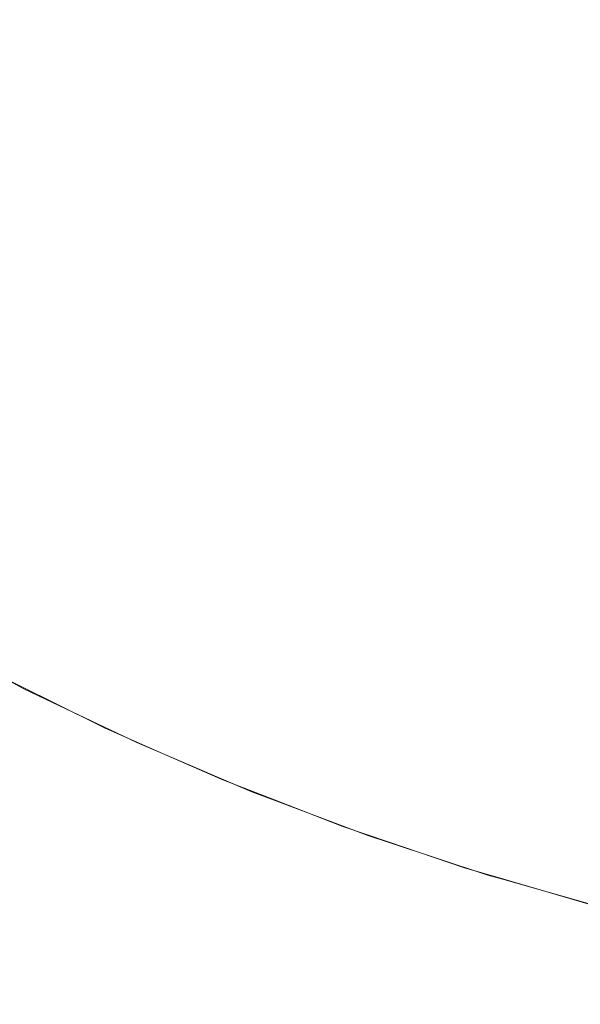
# Model space of a CAD drawing. Header units: centimetres. Extents: x -26 to 27.3, y -25.9 to -24.1.
# Tile 75 of 224: x -8.0078 to -7.9698, y -25.5599 to -25.4931. Entities that reach past the tile are written whole.
import ezdxf

# ---------------------------------------------------------------- set-up
doc = ezdxf.new("R2010")
doc.units = ezdxf.units.CM
doc.header["$LTSCALE"] = 2.54
doc.layers.add('Lucido design-1', color=7, linetype='Continuous')

# ---------------------------------------------------------------- blocks, each defined once
blk = doc.blocks.new('Gruppo-7-1')
at = {"color": 7, "linetype": 'Continuous', "lineweight": 9}
blk.add_3dface([(-25.917482, -24.159888, 1182.422727), (-25.917482, -25.759888, 1182.422727), (27.182518, -25.759888, 1182.422727), (27.182518, -24.159888, 1182.422727)], dxfattribs=at)
for points, invisible_edges in [([(-8.008124, -25.493997, 1182.001292), (-8.013734, -25.490029, 1182.001292), (-8.01176, -25.48736, 1182.003796), (-8.006265, -25.491246, 1182.003796)], 15), ([(-7.971279, -25.493766, 1182.012388), (-7.976912, -25.491362, 1182.012388), (-7.975354, -25.487915, 1182.014159), (-7.969868, -25.490255, 1182.014159)], 15), ([(-8.00061, -25.494896, 1182.003796), (-8.006265, -25.491246, 1182.003796), (-8.004347, -25.488409, 1182.006162), (-7.998814, -25.49198, 1182.006162)], 15), ([(-7.978437, -25.494736, 1182.010462), (-7.984105, -25.492027, 1182.010462), (-7.982438, -25.488721, 1182.012388), (-7.976912, -25.491362, 1182.012388)], 15), ([(-7.993135, -25.495313, 1182.006162), (-7.998814, -25.49198, 1182.006162), (-7.996967, -25.48898, 1182.008386), (-7.991417, -25.492237, 1182.008386)], 15), ([(-7.985733, -25.495256, 1182.008386), (-7.991417, -25.492237, 1182.008386), (-7.989653, -25.489081, 1182.010462), (-7.984105, -25.492027, 1182.010462)], 15), ([(-7.965548, -25.495928, 1182.012388), (-7.971279, -25.493766, 1182.012388), (-7.969868, -25.490255, 1182.014159), (-7.964288, -25.492361, 1182.014159)], 15), ([(-8.00235, -25.497723, 1182.001292), (-8.008124, -25.493997, 1182.001292), (-8.006265, -25.491246, 1182.003796), (-8.00061, -25.494896, 1182.003796)], 15), ([(-7.972659, -25.497201, 1182.010462), (-7.978437, -25.494736, 1182.010462), (-7.976912, -25.491362, 1182.012388), (-7.971279, -25.493766, 1182.012388)], 15), ([(-7.994805, -25.498302, 1182.003796), (-8.00061, -25.494896, 1182.003796), (-7.998814, -25.49198, 1182.006162), (-7.993135, -25.495313, 1182.006162)], 15), ([(-7.979926, -25.498031, 1182.008386), (-7.985733, -25.495256, 1182.008386), (-7.984105, -25.492027, 1182.010462), (-7.978437, -25.494736, 1182.010462)], 15), ([(-7.987319, -25.498402, 1182.006162), (-7.993135, -25.495313, 1182.006162), (-7.991417, -25.492237, 1182.008386), (-7.985733, -25.495256, 1182.008386)], 15), ([(-8.004034, -25.500456, 1181.998654), (-8.009921, -25.496656, 1181.998654), (-8.008124, -25.493997, 1182.001292), (-8.00235, -25.497723, 1182.001292)], 15), ([(-7.966782, -25.499419, 1182.010462), (-7.972659, -25.497201, 1182.010462), (-7.971279, -25.493766, 1182.012388), (-7.965548, -25.495928, 1182.012388)], 15), ([(-7.974007, -25.500556, 1182.008386), (-7.979926, -25.498031, 1182.008386), (-7.978437, -25.494736, 1182.010462), (-7.972659, -25.497201, 1182.010462)], 15), ([(-7.996424, -25.501201, 1182.001292), (-8.00235, -25.497723, 1182.001292), (-8.00061, -25.494896, 1182.003796), (-7.994805, -25.498302, 1182.003796)], 15), ([(-7.988861, -25.501459, 1182.003796), (-7.994805, -25.498302, 1182.003796), (-7.993135, -25.495313, 1182.006162), (-7.987319, -25.498402, 1182.006162)], 15), ([(-7.981378, -25.501241, 1182.006162), (-7.987319, -25.498402, 1182.006162), (-7.985733, -25.495256, 1182.008386), (-7.979926, -25.498031, 1182.008386)], 15), ([(-8.005656, -25.503092, 1181.995888), (-8.011655, -25.499221, 1181.995888), (-8.009921, -25.496656, 1181.998654), (-8.004034, -25.500456, 1181.998654)], 15), ([(-7.967986, -25.502829, 1182.008386), (-7.974007, -25.500556, 1182.008386), (-7.972659, -25.497201, 1182.010462), (-7.966782, -25.499419, 1182.010462)], 15), ([(-7.99799, -25.504003, 1181.998654), (-8.004034, -25.500456, 1181.998654), (-8.00235, -25.497723, 1182.001292), (-7.996424, -25.501201, 1182.001292)], 15), ([(-7.975321, -25.503825, 1182.006162), (-7.981378, -25.501241, 1182.006162), (-7.979926, -25.498031, 1182.008386), (-7.974007, -25.500556, 1182.008386)], 15), ([(-7.990355, -25.504424, 1182.001292), (-7.996424, -25.501201, 1182.001292), (-7.994805, -25.498302, 1182.003796), (-7.988861, -25.501459, 1182.003796)], 15), ([(-7.982788, -25.504361, 1182.003796), (-7.988861, -25.501459, 1182.003796), (-7.987319, -25.498402, 1182.006162), (-7.981378, -25.501241, 1182.006162)], 15), ([(-8.006987, -25.505253, 1181.993438), (-8.013076, -25.501323, 1181.993438), (-8.011655, -25.499221, 1181.995888), (-8.005656, -25.503092, 1181.995888)], 15), ([(-7.999499, -25.506705, 1181.995888), (-8.005656, -25.503092, 1181.995888), (-8.004034, -25.500456, 1181.998654), (-7.99799, -25.504003, 1181.998654)], 15), ([(-7.96916, -25.50615, 1182.006162), (-7.975321, -25.503825, 1182.006162), (-7.974007, -25.500556, 1182.008386), (-7.967986, -25.502829, 1182.008386)], 15), ([(-8.008491, -25.507696, 1181.990447), (-8.014682, -25.5037, 1181.990447), (-8.013076, -25.501323, 1181.993438), (-8.006987, -25.505253, 1181.993438)], 15), ([(-7.991801, -25.50729, 1181.998654), (-7.99799, -25.504003, 1181.998654), (-7.996424, -25.501201, 1182.001292), (-7.990355, -25.504424, 1182.001292)], 15), ([(-7.976598, -25.507002, 1182.003796), (-7.982788, -25.504361, 1182.003796), (-7.981378, -25.501241, 1182.006162), (-7.975321, -25.503825, 1182.006162)], 15), ([(-7.984155, -25.507386, 1182.001292), (-7.990355, -25.504424, 1182.001292), (-7.988861, -25.501459, 1182.003796), (-7.982788, -25.504361, 1182.003796)], 15), ([(-8.000737, -25.508921, 1181.993438), (-8.006987, -25.505253, 1181.993438), (-8.005656, -25.503092, 1181.995888), (-7.999499, -25.506705, 1181.995888)], 15), ([(-7.993194, -25.510054, 1181.995888), (-7.999499, -25.506705, 1181.995888), (-7.99799, -25.504003, 1181.998654), (-7.991801, -25.50729, 1181.998654)], 15), ([(-7.970301, -25.509379, 1182.003796), (-7.976598, -25.507002, 1182.003796), (-7.975321, -25.503825, 1182.006162), (-7.96916, -25.50615, 1182.006162)], 15), ([(-7.985478, -25.510312, 1181.998654), (-7.991801, -25.50729, 1181.998654), (-7.990355, -25.504424, 1182.001292), (-7.984155, -25.507386, 1182.001292)], 15), ([(-7.977835, -25.510083, 1182.001292), (-7.984155, -25.507386, 1182.001292), (-7.982788, -25.504361, 1182.003796), (-7.976598, -25.507002, 1182.003796)], 15), ([(-8.002136, -25.511426, 1181.990447), (-8.008491, -25.507696, 1181.990447), (-8.006987, -25.505253, 1181.993438), (-8.000737, -25.508921, 1181.993438)], 15), ([(-7.994337, -25.51232, 1181.993438), (-8.000737, -25.508921, 1181.993438), (-7.999499, -25.506705, 1181.995888), (-7.993194, -25.510054, 1181.995888)], 15), ([(-7.963908, -25.511486, 1182.003796), (-7.970301, -25.509379, 1182.003796), (-7.96916, -25.50615, 1182.006162), (-7.962906, -25.508212, 1182.006162)], 15), ([(-7.986753, -25.513132, 1181.995888), (-7.993194, -25.510054, 1181.995888), (-7.991801, -25.50729, 1181.998654), (-7.985478, -25.510312, 1181.998654)], 15), ([(-7.979032, -25.513062, 1181.998654), (-7.985478, -25.510312, 1181.998654), (-7.984155, -25.507386, 1182.001292), (-7.977835, -25.510083, 1182.001292)], 15), ([(-7.971407, -25.512509, 1182.001292), (-7.977835, -25.510083, 1182.001292), (-7.976598, -25.507002, 1182.003796), (-7.970301, -25.509379, 1182.003796)], 15), ([(-8.003473, -25.513818, 1181.987343), (-8.009928, -25.51003, 1181.987343), (-8.008491, -25.507696, 1181.990447), (-8.002136, -25.511426, 1181.990447)], 15), ([(-7.995628, -25.514882, 1181.990447), (-8.002136, -25.511426, 1181.990447), (-8.000737, -25.508921, 1181.993438), (-7.994337, -25.51232, 1181.993438)], 15), ([(-7.964881, -25.51466, 1182.001292), (-7.971407, -25.512509, 1182.001292), (-7.970301, -25.509379, 1182.003796), (-7.963908, -25.511486, 1182.003796)], 15), ([(-8.004744, -25.516095, 1181.98413), (-8.011295, -25.51225, 1181.98413), (-8.009928, -25.51003, 1181.987343), (-8.003473, -25.513818, 1181.987343)], 15), ([(-7.987798, -25.515444, 1181.993438), (-7.994337, -25.51232, 1181.993438), (-7.993194, -25.510054, 1181.995888), (-7.986753, -25.513132, 1181.995888)], 15), ([(-7.972476, -25.515536, 1181.998654), (-7.979032, -25.513062, 1181.998654), (-7.977835, -25.510083, 1182.001292), (-7.971407, -25.512509, 1182.001292)], 15), ([(-7.980186, -25.515934, 1181.995888), (-7.986753, -25.513132, 1181.995888), (-7.985478, -25.510312, 1181.998654), (-7.979032, -25.513062, 1181.998654)], 15), ([(-7.996862, -25.517329, 1181.987343), (-8.003473, -25.513818, 1181.987343), (-8.002136, -25.511426, 1181.990447), (-7.995628, -25.514882, 1181.990447)], 15), ([(-8.005949, -25.518252, 1181.980816), (-8.012591, -25.514354, 1181.980816), (-8.011295, -25.51225, 1181.98413), (-8.004744, -25.516095, 1181.98413)], 15), ([(-7.98898, -25.518059, 1181.990447), (-7.995628, -25.514882, 1181.990447), (-7.994337, -25.51232, 1181.993438), (-7.987798, -25.515444, 1181.993438)], 15), ([(-7.965821, -25.51773, 1181.998654), (-7.972476, -25.515536, 1181.998654), (-7.971407, -25.512509, 1182.001292), (-7.964881, -25.51466, 1182.001292)], 15), ([(-7.981133, -25.518289, 1181.993438), (-7.987798, -25.515444, 1181.993438), (-7.986753, -25.513132, 1181.995888), (-7.980186, -25.515934, 1181.995888)], 15), ([(-7.973507, -25.518454, 1181.995888), (-7.980186, -25.515934, 1181.995888), (-7.979032, -25.513062, 1181.998654), (-7.972476, -25.515536, 1181.998654)], 15), ([(-7.998036, -25.519658, 1181.98413), (-8.004744, -25.516095, 1181.98413), (-8.003473, -25.513818, 1181.987343), (-7.996862, -25.517329, 1181.987343)], 15), ([(-8.007085, -25.520285, 1181.977405), (-8.013812, -25.516338, 1181.977405), (-8.012591, -25.514354, 1181.980816), (-8.005949, -25.518252, 1181.980816)], 15), ([(-7.990109, -25.520556, 1181.987343), (-7.996862, -25.517329, 1181.987343), (-7.995628, -25.514882, 1181.990447), (-7.98898, -25.518059, 1181.990447)], 15), ([(-7.982202, -25.520951, 1181.990447), (-7.98898, -25.518059, 1181.990447), (-7.987798, -25.515444, 1181.993438), (-7.981133, -25.518289, 1181.993438)], 15), ([(-7.999148, -25.521863, 1181.980816), (-8.005949, -25.518252, 1181.980816), (-8.004744, -25.516095, 1181.98413), (-7.998036, -25.519658, 1181.98413)], 15), ([(-7.974353, -25.520847, 1181.993438), (-7.981133, -25.518289, 1181.993438), (-7.980186, -25.515934, 1181.995888), (-7.973507, -25.518454, 1181.995888)], 15), ([(-7.966727, -25.520689, 1181.995888), (-7.973507, -25.518454, 1181.995888), (-7.972476, -25.515536, 1181.998654), (-7.965821, -25.51773, 1181.998654)], 15), ([(-8.008151, -25.522192, 1181.973903), (-8.014957, -25.518198, 1181.973903), (-8.013812, -25.516338, 1181.977405), (-8.007085, -25.520285, 1181.977405)], 15), ([(-7.991183, -25.522932, 1181.98413), (-7.998036, -25.519658, 1181.98413), (-7.996862, -25.517329, 1181.987343), (-7.990109, -25.520556, 1181.987343)], 15), ([(-7.983224, -25.523494, 1181.987343), (-7.990109, -25.520556, 1181.987343), (-7.98898, -25.518059, 1181.990447), (-7.982202, -25.520951, 1181.990447)], 15), ([(-8.000197, -25.523943, 1181.977405), (-8.007085, -25.520285, 1181.977405), (-8.005949, -25.518252, 1181.980816), (-7.999148, -25.521863, 1181.980816)], 15), ([(-7.975308, -25.523552, 1181.990447), (-7.982202, -25.520951, 1181.990447), (-7.981133, -25.518289, 1181.993438), (-7.974353, -25.520847, 1181.993438)], 15), ([(-7.96747, -25.523116, 1181.993438), (-7.974353, -25.520847, 1181.993438), (-7.973507, -25.518454, 1181.995888), (-7.966727, -25.520689, 1181.995888)], 15), ([(-7.9922, -25.525184, 1181.980816), (-7.999148, -25.521863, 1181.980816), (-7.998036, -25.519658, 1181.98413), (-7.991183, -25.522932, 1181.98413)], 15), ([(-8.001181, -25.525894, 1181.973903), (-8.008151, -25.522192, 1181.973903), (-8.007085, -25.520285, 1181.977405), (-8.000197, -25.523943, 1181.977405)], 15), ([(-7.984197, -25.525913, 1181.98413), (-7.991183, -25.522932, 1181.98413), (-7.990109, -25.520556, 1181.987343), (-7.983224, -25.523494, 1181.987343)], 15), ([(-7.976221, -25.526137, 1181.987343), (-7.983224, -25.523494, 1181.987343), (-7.982202, -25.520951, 1181.990447), (-7.975308, -25.523552, 1181.990447)], 15), ([(-7.96831, -25.525859, 1181.990447), (-7.975308, -25.523552, 1181.990447), (-7.974353, -25.520847, 1181.993438), (-7.96747, -25.523116, 1181.993438)], 15), ([(-7.99316, -25.527306, 1181.977405), (-8.000197, -25.523943, 1181.977405), (-7.999148, -25.521863, 1181.980816), (-7.9922, -25.525184, 1181.980816)], 15), ([(-8.002098, -25.527713, 1181.970318), (-8.009144, -25.523971, 1181.970318), (-8.008151, -25.522192, 1181.973903), (-8.001181, -25.525894, 1181.973903)], 15), ([(-7.985118, -25.528206, 1181.980816), (-7.9922, -25.525184, 1181.980816), (-7.991183, -25.522932, 1181.98413), (-7.984197, -25.525913, 1181.98413)], 15), ([(-8.002947, -25.529397, 1181.966655), (-8.010064, -25.525617, 1181.966655), (-8.009144, -25.523971, 1181.970318), (-8.002098, -25.527713, 1181.970318)], 15), ([(-7.99406, -25.529297, 1181.973903), (-8.001181, -25.525894, 1181.973903), (-8.000197, -25.523943, 1181.977405), (-7.99316, -25.527306, 1181.977405)], 15), ([(-7.97709, -25.528595, 1181.98413), (-7.984197, -25.525913, 1181.98413), (-7.983224, -25.523494, 1181.987343), (-7.976221, -25.526137, 1181.987343)], 15), ([(-7.969113, -25.52848, 1181.987343), (-7.976221, -25.526137, 1181.987343), (-7.975308, -25.523552, 1181.990447), (-7.96831, -25.525859, 1181.990447)], 15), ([(-7.985986, -25.530367, 1181.977405), (-7.99316, -25.527306, 1181.977405), (-7.9922, -25.525184, 1181.980816), (-7.985118, -25.528206, 1181.980816)], 15), ([(-8.003726, -25.530943, 1181.962921), (-8.010908, -25.527129, 1181.962921), (-8.010064, -25.525617, 1181.966655), (-8.002947, -25.529397, 1181.966655)], 15), ([(-7.994899, -25.531153, 1181.970318), (-8.002098, -25.527713, 1181.970318), (-8.001181, -25.525894, 1181.973903), (-7.99406, -25.529297, 1181.973903)], 15), ([(-7.977913, -25.530925, 1181.980816), (-7.985118, -25.528206, 1181.980816), (-7.984197, -25.525913, 1181.98413), (-7.97709, -25.528595, 1181.98413)], 15), ([(-7.969876, -25.530973, 1181.98413), (-7.97709, -25.528595, 1181.98413), (-7.976221, -25.526137, 1181.987343), (-7.969113, -25.52848, 1181.987343)], 15), ([(-8.004435, -25.53235, 1181.959121), (-8.011676, -25.528504, 1181.959121), (-8.010908, -25.527129, 1181.962921), (-8.003726, -25.530943, 1181.962921)], 15), ([(-7.986801, -25.532394, 1181.973903), (-7.99406, -25.529297, 1181.973903), (-7.99316, -25.527306, 1181.977405), (-7.985986, -25.530367, 1181.977405)], 15), ([(-7.995675, -25.532871, 1181.966655), (-8.002947, -25.529397, 1181.966655), (-8.002098, -25.527713, 1181.970318), (-7.994899, -25.531153, 1181.970318)], 15), ([(-8.005073, -25.533614, 1181.955264), (-8.012367, -25.52974, 1181.955264), (-8.011676, -25.528504, 1181.959121), (-8.004435, -25.53235, 1181.959121)], 15), ([(-7.978689, -25.533121, 1181.977405), (-7.985986, -25.530367, 1181.977405), (-7.985118, -25.528206, 1181.980816), (-7.977913, -25.530925, 1181.980816)], 15), ([(-7.9706, -25.533335, 1181.980816), (-7.977913, -25.530925, 1181.980816), (-7.97709, -25.528595, 1181.98413), (-7.969876, -25.530973, 1181.98413)], 15), ([(-7.962568, -25.533043, 1181.98413), (-7.969876, -25.530973, 1181.98413), (-7.969113, -25.52848, 1181.987343), (-7.961911, -25.530519, 1181.987343)], 15), ([(-7.996389, -25.534449, 1181.962921), (-8.003726, -25.530943, 1181.962921), (-8.002947, -25.529397, 1181.966655), (-7.995675, -25.532871, 1181.966655)], 15), ([(-7.98756, -25.534284, 1181.970318), (-7.994899, -25.531153, 1181.970318), (-7.99406, -25.529297, 1181.973903), (-7.986801, -25.532394, 1181.973903)], 15), ([(-8.005638, -25.534736, 1181.951355), (-8.01298, -25.530837, 1181.951355), (-8.012367, -25.52974, 1181.955264), (-8.005073, -25.533614, 1181.955264)], 15), ([(-7.979417, -25.535181, 1181.973903), (-7.986801, -25.532394, 1181.973903), (-7.985986, -25.530367, 1181.977405), (-7.978689, -25.533121, 1181.977405)], 15), ([(-8.006131, -25.535712, 1181.947402), (-8.013513, -25.531791, 1181.947402), (-8.01298, -25.530837, 1181.951355), (-8.005638, -25.534736, 1181.951355)], 15), ([(-7.997038, -25.535885, 1181.959121), (-8.004435, -25.53235, 1181.959121), (-8.003726, -25.530943, 1181.962921), (-7.996389, -25.534449, 1181.962921)], 15), ([(-7.988263, -25.536034, 1181.966655), (-7.995675, -25.532871, 1181.966655), (-7.994899, -25.531153, 1181.970318), (-7.98756, -25.534284, 1181.970318)], 15), ([(-7.971282, -25.535563, 1181.977405), (-7.978689, -25.533121, 1181.977405), (-7.977913, -25.530925, 1181.980816), (-7.9706, -25.533335, 1181.980816)], 15), ([(-7.963191, -25.535433, 1181.980816), (-7.9706, -25.533335, 1181.980816), (-7.969876, -25.530973, 1181.98413), (-7.962568, -25.533043, 1181.98413)], 15), ([(-8.006549, -25.536542, 1181.94341), (-8.013966, -25.532603, 1181.94341), (-8.013513, -25.531791, 1181.947402), (-8.006131, -25.535712, 1181.947402)], 15), ([(-8.006894, -25.537225, 1181.939388), (-8.014339, -25.533271, 1181.939388), (-8.013966, -25.532603, 1181.94341), (-8.006549, -25.536542, 1181.94341)], 15), ([(-7.997621, -25.537175, 1181.955264), (-8.005073, -25.533614, 1181.955264), (-8.004435, -25.53235, 1181.959121), (-7.997038, -25.535885, 1181.959121)], 15), ([(-7.980096, -25.537101, 1181.970318), (-7.98756, -25.534284, 1181.970318), (-7.986801, -25.532394, 1181.973903), (-7.979417, -25.535181, 1181.973903)], 15), ([(-8.007163, -25.53776, 1181.935341), (-8.014632, -25.533794, 1181.935341), (-8.014339, -25.533271, 1181.939388), (-8.006894, -25.537225, 1181.939388)], 15), ([(-7.988909, -25.537641, 1181.962921), (-7.996389, -25.534449, 1181.962921), (-7.995675, -25.532871, 1181.966655), (-7.988263, -25.536034, 1181.966655)], 15), ([(-7.971922, -25.537652, 1181.973903), (-7.979417, -25.535181, 1181.973903), (-7.978689, -25.533121, 1181.977405), (-7.971282, -25.535563, 1181.977405)], 15), ([(-7.963777, -25.537688, 1181.977405), (-7.971282, -25.535563, 1181.977405), (-7.9706, -25.533335, 1181.980816), (-7.963191, -25.535433, 1181.980816)], 15), ([(-8.007358, -25.538146, 1181.931277), (-8.014842, -25.534171, 1181.931277), (-8.014632, -25.533794, 1181.935341), (-8.007163, -25.53776, 1181.935341)], 15), ([(-7.998138, -25.53832, 1181.951355), (-8.005638, -25.534736, 1181.951355), (-8.005073, -25.533614, 1181.955264), (-7.997621, -25.537175, 1181.955264)], 15), ([(-8.007522, -25.538472, 1181.923272), (-8.01502, -25.53449, 1181.923272), (-8.014972, -25.534403, 1181.927202), (-8.007478, -25.538384, 1181.927202)], 15), ([(-8.01502, -25.53449, 1181.923272), (-8.007522, -25.538472, 1181.923272), (-8.007523, -25.538473, 1181.922727), (-8.012858, -25.53564, 1181.922727)], 11), ([(-8.007478, -25.538384, 1181.927202), (-8.014972, -25.534403, 1181.927202), (-8.014842, -25.534171, 1181.931277), (-8.007358, -25.538146, 1181.931277)], 15), ([(-7.998589, -25.539316, 1181.947402), (-8.006131, -25.535712, 1181.947402), (-8.005638, -25.534736, 1181.951355), (-7.998138, -25.53832, 1181.951355)], 15), ([(-7.989496, -25.539102, 1181.959121), (-7.997038, -25.535885, 1181.959121), (-7.996389, -25.534449, 1181.962921), (-7.988909, -25.537641, 1181.962921)], 15), ([(-7.980724, -25.538879, 1181.966655), (-7.988263, -25.536034, 1181.966655), (-7.98756, -25.534284, 1181.970318), (-7.980096, -25.537101, 1181.970318)], 15), ([(-7.972518, -25.539599, 1181.970318), (-7.980096, -25.537101, 1181.970318), (-7.979417, -25.535181, 1181.973903), (-7.971922, -25.537652, 1181.973903)], 15), ([(-8.012858, -25.53564, 1181.922727), (-8.007523, -25.538473, 1181.922727), (-8.009832, -25.53729, 1181.722727)], 10), ([(-7.998972, -25.540163, 1181.94341), (-8.006549, -25.536542, 1181.94341), (-8.006131, -25.535712, 1181.947402), (-7.998589, -25.539316, 1181.947402)], 15), ([(-7.990025, -25.540417, 1181.955264), (-7.997621, -25.537175, 1181.955264), (-7.997038, -25.535885, 1181.959121), (-7.989496, -25.539102, 1181.959121)], 15), ([(-7.981301, -25.540512, 1181.962921), (-7.988909, -25.537641, 1181.962921), (-7.988263, -25.536034, 1181.966655), (-7.980724, -25.538879, 1181.966655)], 15), ([(-7.964328, -25.539802, 1181.973903), (-7.971922, -25.537652, 1181.973903), (-7.971282, -25.535563, 1181.977405), (-7.963777, -25.537688, 1181.977405)], 15), ([(-7.999287, -25.54086, 1181.939388), (-8.006894, -25.537225, 1181.939388), (-8.006549, -25.536542, 1181.94341), (-7.998972, -25.540163, 1181.94341)], 15), ([(-8.002215, -25.541599, 1181.712782), (-8.010061, -25.53773, 1181.712782), (-8.009914, -25.537448, 1181.716767), (-8.002081, -25.541311, 1181.716767)], 15), ([(-8.002081, -25.541311, 1181.716767), (-8.009914, -25.537448, 1181.716767), (-8.009841, -25.537307, 1181.720755), (-8.002014, -25.541167, 1181.720755)], 15), ([(-8.002014, -25.541167, 1181.720755), (-8.009841, -25.537307, 1181.720755), (-8.009832, -25.53729, 1181.722727), (-8.005559, -25.539397, 1181.722727)], 11), ([(-8.005559, -25.539397, 1181.722727), (-8.009832, -25.53729, 1181.722727), (-8.007523, -25.538473, 1181.922727)], 10), ([(-7.999533, -25.541406, 1181.935341), (-8.007163, -25.53776, 1181.935341), (-8.006894, -25.537225, 1181.939388), (-7.999287, -25.54086, 1181.939388)], 15), ([(-7.990493, -25.541582, 1181.951355), (-7.998138, -25.53832, 1181.951355), (-7.997621, -25.537175, 1181.955264), (-7.990025, -25.540417, 1181.955264)], 15), ([(-7.97307, -25.541402, 1181.966655), (-7.980724, -25.538879, 1181.966655), (-7.980096, -25.537101, 1181.970318), (-7.972518, -25.539599, 1181.970318)], 15), ([(-8.002686, -25.542609, 1181.704851), (-8.010576, -25.538719, 1181.704851), (-8.010281, -25.538154, 1181.708808), (-8.002417, -25.542032, 1181.708808)], 15), ([(-8.002417, -25.542032, 1181.708808), (-8.010281, -25.538154, 1181.708808), (-8.010061, -25.53773, 1181.712782), (-8.002215, -25.541599, 1181.712782)], 15), ([(-7.999821, -25.542042, 1181.927202), (-8.007478, -25.538384, 1181.927202), (-8.007358, -25.538146, 1181.931277), (-7.999711, -25.5418, 1181.931277)], 15), ([(-7.999711, -25.5418, 1181.931277), (-8.007358, -25.538146, 1181.931277), (-8.007163, -25.53776, 1181.935341), (-7.999533, -25.541406, 1181.935341)], 15), ([(-7.981825, -25.541997, 1181.959121), (-7.989496, -25.539102, 1181.959121), (-7.988909, -25.537641, 1181.962921), (-7.981301, -25.540512, 1181.962921)], 15), ([(-7.964841, -25.541773, 1181.970318), (-7.972518, -25.539599, 1181.970318), (-7.971922, -25.537652, 1181.973903), (-7.964328, -25.539802, 1181.973903)], 15), ([(-8.003023, -25.543331, 1181.700917), (-8.010943, -25.539426, 1181.700917), (-8.010576, -25.538719, 1181.704851), (-8.002686, -25.542609, 1181.704851)], 15), ([(-8.005565, -25.539409, 1181.922727), (-8.007523, -25.538473, 1181.922727), (-8.007522, -25.538472, 1181.923272)], 10), ([(-8.007523, -25.538473, 1181.922727), (-8.005565, -25.539409, 1181.922727), (-8.005559, -25.539397, 1181.722727)], 10), ([(-7.999862, -25.542132, 1181.923272), (-8.007522, -25.538472, 1181.923272), (-8.007478, -25.538384, 1181.927202), (-7.999821, -25.542042, 1181.927202)], 15), ([(-8.007522, -25.538472, 1181.923272), (-7.999862, -25.542132, 1181.923272), (-7.999862, -25.542134, 1181.922727), (-8.005565, -25.539409, 1181.922727)], 11), ([(-7.9909, -25.542597, 1181.947402), (-7.998589, -25.539316, 1181.947402), (-7.998138, -25.53832, 1181.951355), (-7.990493, -25.541582, 1181.951355)], 15), ([(-8.003427, -25.544197, 1181.697014), (-8.011384, -25.540273, 1181.697014), (-8.010943, -25.539426, 1181.700917), (-8.003023, -25.543331, 1181.700917)], 15), ([(-8.002006, -25.54115, 1181.722727), (-8.005559, -25.539397, 1181.722727), (-8.005565, -25.539409, 1181.922727)], 10), ([(-8.005565, -25.539409, 1181.922727), (-7.999862, -25.542134, 1181.922727), (-8.002006, -25.54115, 1181.722727)], 10), ([(-8.005559, -25.539397, 1181.722727), (-8.002006, -25.54115, 1181.722727), (-8.002014, -25.541167, 1181.720755)], 10), ([(-7.991247, -25.543459, 1181.94341), (-7.998972, -25.540163, 1181.94341), (-7.998589, -25.539316, 1181.947402), (-7.9909, -25.542597, 1181.947402)], 15), ([(-7.982297, -25.543333, 1181.955264), (-7.990025, -25.540417, 1181.955264), (-7.989496, -25.539102, 1181.959121), (-7.981825, -25.541997, 1181.959121)], 15), ([(-7.973577, -25.543058, 1181.962921), (-7.981301, -25.540512, 1181.962921), (-7.980724, -25.538879, 1181.966655), (-7.97307, -25.541402, 1181.966655)], 15), ([(-7.965316, -25.543598, 1181.966655), (-7.97307, -25.541402, 1181.966655), (-7.972518, -25.539599, 1181.970318), (-7.964841, -25.541773, 1181.970318)], 15), ([(-8.003897, -25.545205, 1181.693147), (-8.011898, -25.54126, 1181.693147), (-8.011384, -25.540273, 1181.697014), (-8.003427, -25.544197, 1181.697014)], 15), ([(-7.991532, -25.544169, 1181.939388), (-7.999287, -25.54086, 1181.939388), (-7.998972, -25.540163, 1181.94341), (-7.991247, -25.543459, 1181.94341)], 15), ([(-7.982716, -25.544517, 1181.951355), (-7.990493, -25.541582, 1181.951355), (-7.990025, -25.540417, 1181.955264), (-7.982297, -25.543333, 1181.955264)], 15), ([(-7.974038, -25.544564, 1181.959121), (-7.981825, -25.541997, 1181.959121), (-7.981301, -25.540512, 1181.962921), (-7.973577, -25.543058, 1181.962921)], 15), ([(-8.004433, -25.546355, 1181.689324), (-8.012484, -25.542385, 1181.689324), (-8.011898, -25.54126, 1181.693147), (-8.003897, -25.545205, 1181.693147)], 15), ([(-7.994208, -25.545122, 1181.712782), (-8.002215, -25.541599, 1181.712782), (-8.002081, -25.541311, 1181.716767), (-7.994087, -25.544828, 1181.716767)], 15), ([(-7.994087, -25.544828, 1181.716767), (-8.002081, -25.541311, 1181.716767), (-8.002014, -25.541167, 1181.720755), (-7.994026, -25.544682, 1181.720755)], 15), ([(-8.002014, -25.541167, 1181.720755), (-8.002006, -25.54115, 1181.722727), (-7.99811, -25.542864, 1181.722727)], 9), ([(-7.99811, -25.542864, 1181.722727), (-7.994019, -25.544664, 1181.722727), (-7.994026, -25.544682, 1181.720755), (-8.002014, -25.541167, 1181.720755)], 14), ([(-7.99811, -25.542864, 1181.722727), (-8.002006, -25.54115, 1181.722727), (-7.999862, -25.542134, 1181.922727)], 10), ([(-7.991917, -25.545126, 1181.931277), (-7.999711, -25.5418, 1181.931277), (-7.999533, -25.541406, 1181.935341), (-7.991756, -25.544725, 1181.935341)], 15), ([(-7.991756, -25.544725, 1181.935341), (-7.999533, -25.541406, 1181.935341), (-7.999287, -25.54086, 1181.939388), (-7.991532, -25.544169, 1181.939388)], 15), ([(-7.965753, -25.545274, 1181.962921), (-7.973577, -25.543058, 1181.962921), (-7.97307, -25.541402, 1181.966655), (-7.965316, -25.543598, 1181.966655)], 15), ([(-7.994635, -25.546152, 1181.704851), (-8.002686, -25.542609, 1181.704851), (-8.002417, -25.542032, 1181.708808), (-7.994391, -25.545563, 1181.708808)], 15), ([(-7.994391, -25.545563, 1181.708808), (-8.002417, -25.542032, 1181.708808), (-8.002215, -25.541599, 1181.712782), (-7.994208, -25.545122, 1181.712782)], 15), ([(-7.992053, -25.545464, 1181.923272), (-7.999862, -25.542132, 1181.923272), (-7.999821, -25.542042, 1181.927202), (-7.992016, -25.545373, 1181.927202)], 15), ([(-7.999862, -25.542132, 1181.923272), (-7.992053, -25.545464, 1181.923272), (-7.992053, -25.545466, 1181.922727), (-7.998117, -25.542878, 1181.922727)], 11), ([(-7.998117, -25.542878, 1181.922727), (-7.999862, -25.542134, 1181.922727), (-7.999862, -25.542132, 1181.923272)], 10), ([(-7.999862, -25.542134, 1181.922727), (-7.998117, -25.542878, 1181.922727), (-7.99811, -25.542864, 1181.722727)], 10), ([(-7.992016, -25.545373, 1181.927202), (-7.999821, -25.542042, 1181.927202), (-7.999711, -25.5418, 1181.931277), (-7.991917, -25.545126, 1181.931277)], 15), ([(-7.98308, -25.545548, 1181.947402), (-7.9909, -25.542597, 1181.947402), (-7.990493, -25.541582, 1181.951355), (-7.982716, -25.544517, 1181.951355)], 15), ([(-7.974453, -25.545919, 1181.955264), (-7.982297, -25.543333, 1181.955264), (-7.981825, -25.541997, 1181.959121), (-7.974038, -25.544564, 1181.959121)], 15), ([(-8.005035, -25.547645, 1181.68555), (-8.013141, -25.543648, 1181.68555), (-8.012484, -25.542385, 1181.689324), (-8.004433, -25.546355, 1181.689324)], 15), ([(-7.99494, -25.546888, 1181.700917), (-8.003023, -25.543331, 1181.700917), (-8.002686, -25.542609, 1181.704851), (-7.994635, -25.546152, 1181.704851)], 15), ([(-7.98339, -25.546425, 1181.94341), (-7.991247, -25.543459, 1181.94341), (-7.9909, -25.542597, 1181.947402), (-7.98308, -25.545548, 1181.947402)], 15), ([(-7.995305, -25.54777, 1181.697014), (-8.003427, -25.544197, 1181.697014), (-8.003023, -25.543331, 1181.700917), (-7.99494, -25.546888, 1181.700917)], 15), ([(-7.994019, -25.544664, 1181.722727), (-7.99811, -25.542864, 1181.722727), (-7.998117, -25.542878, 1181.922727)], 10), ([(-7.998117, -25.542878, 1181.922727), (-7.992053, -25.545466, 1181.922727), (-7.994019, -25.544664, 1181.722727)], 10), ([(-7.983644, -25.547146, 1181.939388), (-7.991532, -25.544169, 1181.939388), (-7.991247, -25.543459, 1181.94341), (-7.98339, -25.546425, 1181.94341)], 15), ([(-7.974821, -25.547119, 1181.951355), (-7.982716, -25.544517, 1181.951355), (-7.982297, -25.543333, 1181.955264), (-7.974453, -25.545919, 1181.955264)], 15), ([(-7.96615, -25.546798, 1181.959121), (-7.974038, -25.544564, 1181.959121), (-7.973577, -25.543058, 1181.962921), (-7.965753, -25.545274, 1181.962921)], 15), ([(-8.005701, -25.549074, 1181.681833), (-8.013869, -25.545046, 1181.681833), (-8.013141, -25.543648, 1181.68555), (-8.005035, -25.547645, 1181.68555)], 15), ([(-7.983844, -25.54771, 1181.935341), (-7.991756, -25.544725, 1181.935341), (-7.991532, -25.544169, 1181.939388), (-7.983644, -25.547146, 1181.939388)], 15), ([(-7.995731, -25.548798, 1181.693147), (-8.003897, -25.545205, 1181.693147), (-8.003427, -25.544197, 1181.697014), (-7.995305, -25.54777, 1181.697014)], 15), ([(-7.986056, -25.548292, 1181.712782), (-7.994208, -25.545122, 1181.712782), (-7.994087, -25.544828, 1181.716767), (-7.985947, -25.547994, 1181.716767)], 15), ([(-7.985947, -25.547994, 1181.716767), (-7.994087, -25.544828, 1181.716767), (-7.994026, -25.544682, 1181.720755), (-7.985893, -25.547845, 1181.720755)], 15), ([(-7.994026, -25.544682, 1181.720755), (-7.994019, -25.544664, 1181.722727), (-7.990519, -25.546025, 1181.722727)], 9), ([(-7.990519, -25.546025, 1181.722727), (-7.985886, -25.547827, 1181.722727), (-7.985893, -25.547845, 1181.720755), (-7.994026, -25.544682, 1181.720755)], 14), ([(-7.990519, -25.546025, 1181.722727), (-7.994019, -25.544664, 1181.722727), (-7.992053, -25.545466, 1181.922727)], 10), ([(-7.983988, -25.548118, 1181.931277), (-7.991917, -25.545126, 1181.931277), (-7.991756, -25.544725, 1181.935341), (-7.983844, -25.54771, 1181.935341)], 15), ([(-7.975141, -25.548165, 1181.947402), (-7.98308, -25.545548, 1181.947402), (-7.982716, -25.544517, 1181.951355), (-7.974821, -25.547119, 1181.951355)], 15), ([(-7.966507, -25.548169, 1181.955264), (-7.974453, -25.545919, 1181.955264), (-7.974038, -25.544564, 1181.959121), (-7.96615, -25.546798, 1181.959121)], 15), ([(-8.006431, -25.550639, 1181.678179), (-8.014667, -25.546578, 1181.678179), (-8.013869, -25.545046, 1181.681833), (-8.005701, -25.549074, 1181.681833)], 15), ([(-7.996217, -25.549971, 1181.689324), (-8.004433, -25.546355, 1181.689324), (-8.003897, -25.545205, 1181.693147), (-7.995731, -25.548798, 1181.693147)], 15), ([(-7.986219, -25.548741, 1181.708808), (-7.994391, -25.545563, 1181.708808), (-7.994208, -25.545122, 1181.712782), (-7.986056, -25.548292, 1181.712782)], 15), ([(-7.98411, -25.548462, 1181.923272), (-7.992053, -25.545464, 1181.923272), (-7.992016, -25.545373, 1181.927202), (-7.984077, -25.548369, 1181.927202)], 15), ([(-7.992053, -25.545464, 1181.923272), (-7.98411, -25.548462, 1181.923272), (-7.98411, -25.548463, 1181.922727), (-7.990526, -25.546042, 1181.922727)], 11), ([(-7.990526, -25.546042, 1181.922727), (-7.992053, -25.545466, 1181.922727), (-7.992053, -25.545464, 1181.923272)], 10), ([(-7.992053, -25.545466, 1181.922727), (-7.990526, -25.546042, 1181.922727), (-7.990519, -25.546025, 1181.722727)], 10), ([(-7.984077, -25.548369, 1181.927202), (-7.992016, -25.545373, 1181.927202), (-7.991917, -25.545126, 1181.931277), (-7.983988, -25.548118, 1181.931277)], 15), ([(-7.986709, -25.550089, 1181.700917), (-7.99494, -25.546888, 1181.700917), (-7.994635, -25.546152, 1181.704851), (-7.986437, -25.54934, 1181.704851)], 15), ([(-7.986437, -25.54934, 1181.704851), (-7.994635, -25.546152, 1181.704851), (-7.994391, -25.545563, 1181.708808), (-7.986219, -25.548741, 1181.708808)], 15), ([(-7.985886, -25.547827, 1181.722727), (-7.990519, -25.546025, 1181.722727), (-7.990526, -25.546042, 1181.922727)], 10), ([(-7.990526, -25.546042, 1181.922727), (-7.98411, -25.548463, 1181.922727), (-7.985886, -25.547827, 1181.722727)], 10), ([(-7.975413, -25.549054, 1181.94341), (-7.98339, -25.546425, 1181.94341), (-7.98308, -25.545548, 1181.947402), (-7.975141, -25.548165, 1181.947402)], 15), ([(-7.966823, -25.549384, 1181.951355), (-7.974821, -25.547119, 1181.951355), (-7.974453, -25.545919, 1181.955264), (-7.966507, -25.548169, 1181.955264)], 15), ([(-8.007224, -25.552339, 1181.674593), (-8.015533, -25.548242, 1181.674593), (-8.014667, -25.546578, 1181.678179), (-8.006431, -25.550639, 1181.678179)], 15), ([(-7.996762, -25.551286, 1181.68555), (-8.005035, -25.547645, 1181.68555), (-8.004433, -25.546355, 1181.689324), (-7.996217, -25.549971, 1181.689324)], 15), ([(-7.975637, -25.549785, 1181.939388), (-7.983644, -25.547146, 1181.939388), (-7.98339, -25.546425, 1181.94341), (-7.975413, -25.549054, 1181.94341)], 15), ([(-7.987036, -25.550986, 1181.697014), (-7.995305, -25.54777, 1181.697014), (-7.99494, -25.546888, 1181.700917), (-7.986709, -25.550089, 1181.700917)], 15), ([(-7.975813, -25.550358, 1181.935341), (-7.983844, -25.54771, 1181.935341), (-7.983644, -25.547146, 1181.939388), (-7.975637, -25.549785, 1181.939388)], 15), ([(-7.967099, -25.550442, 1181.947402), (-7.975141, -25.548165, 1181.947402), (-7.974821, -25.547119, 1181.951355), (-7.966823, -25.549384, 1181.951355)], 15), ([(-7.997365, -25.552742, 1181.681833), (-8.005701, -25.549074, 1181.681833), (-8.005035, -25.547645, 1181.68555), (-7.996762, -25.551286, 1181.68555)], 15), ([(-7.987417, -25.552032, 1181.693147), (-7.995731, -25.548798, 1181.693147), (-7.995305, -25.54777, 1181.697014), (-7.987036, -25.550986, 1181.697014)], 15), ([(-7.977772, -25.551104, 1181.712782), (-7.986056, -25.548292, 1181.712782), (-7.985947, -25.547994, 1181.716767), (-7.977677, -25.550801, 1181.716767)], 15), ([(-7.977677, -25.550801, 1181.716767), (-7.985947, -25.547994, 1181.716767), (-7.985893, -25.547845, 1181.720755), (-7.977629, -25.55065, 1181.720755)], 15), ([(-7.985893, -25.547845, 1181.720755), (-7.985886, -25.547827, 1181.722727), (-7.982798, -25.548875, 1181.722727)], 9), ([(-7.982798, -25.548875, 1181.722727), (-7.977623, -25.550631, 1181.722727), (-7.977629, -25.55065, 1181.720755), (-7.985893, -25.547845, 1181.720755)], 14), ([(-7.98411, -25.548463, 1181.922727), (-7.982805, -25.548894, 1181.922727), (-7.982798, -25.548875, 1181.722727), (-7.985886, -25.547827, 1181.722727)], 10), ([(-7.976017, -25.551026, 1181.927202), (-7.984077, -25.548369, 1181.927202), (-7.983988, -25.548118, 1181.931277), (-7.975939, -25.550771, 1181.931277)], 15), ([(-7.975939, -25.550771, 1181.931277), (-7.983988, -25.548118, 1181.931277), (-7.983844, -25.54771, 1181.935341), (-7.975813, -25.550358, 1181.935341)], 15), ([(-7.967333, -25.551342, 1181.94341), (-7.975413, -25.549054, 1181.94341), (-7.975141, -25.548165, 1181.947402), (-7.967099, -25.550442, 1181.947402)], 15), ([(-8.008078, -25.554171, 1181.671083), (-8.016466, -25.550035, 1181.671083), (-8.015533, -25.548242, 1181.674593), (-8.007224, -25.552339, 1181.674593)], 15), ([(-7.987851, -25.553224, 1181.689324), (-7.996217, -25.549971, 1181.689324), (-7.995731, -25.548798, 1181.693147), (-7.987417, -25.552032, 1181.693147)], 15), ([(-7.978108, -25.552168, 1181.704851), (-7.986437, -25.54934, 1181.704851), (-7.986219, -25.548741, 1181.708808), (-7.977916, -25.55156, 1181.708808)], 15), ([(-7.977916, -25.55156, 1181.708808), (-7.986219, -25.548741, 1181.708808), (-7.986056, -25.548292, 1181.712782), (-7.977772, -25.551104, 1181.712782)], 15), ([(-7.976046, -25.55112, 1181.923272), (-7.98411, -25.548462, 1181.923272), (-7.984077, -25.548369, 1181.927202), (-7.976017, -25.551026, 1181.927202)], 15), ([(-7.98411, -25.548462, 1181.923272), (-7.976046, -25.55112, 1181.923272), (-7.976047, -25.551121, 1181.922727), (-7.982805, -25.548894, 1181.922727)], 11), ([(-7.982805, -25.548894, 1181.922727), (-7.98411, -25.548463, 1181.922727), (-7.98411, -25.548462, 1181.923272)], 10), ([(-7.998026, -25.554338, 1181.678179), (-8.006431, -25.550639, 1181.678179), (-8.005701, -25.549074, 1181.681833), (-7.997365, -25.552742, 1181.681833)], 15), ([(-7.978347, -25.552927, 1181.700917), (-7.986709, -25.550089, 1181.700917), (-7.986437, -25.54934, 1181.704851), (-7.978108, -25.552168, 1181.704851)], 15), ([(-7.977623, -25.550631, 1181.722727), (-7.982798, -25.548875, 1181.722727), (-7.982805, -25.548894, 1181.922727)], 10), ([(-7.982805, -25.548894, 1181.922727), (-7.976047, -25.551121, 1181.922727), (-7.977623, -25.550631, 1181.722727)], 10), ([(-7.967525, -25.552082, 1181.939388), (-7.975637, -25.549785, 1181.939388), (-7.975413, -25.549054, 1181.94341), (-7.967333, -25.551342, 1181.94341)], 15), ([(-7.988337, -25.554562, 1181.68555), (-7.996762, -25.551286, 1181.68555), (-7.996217, -25.549971, 1181.689324), (-7.987851, -25.553224, 1181.689324)], 15), ([(-7.978634, -25.553838, 1181.697014), (-7.987036, -25.550986, 1181.697014), (-7.986709, -25.550089, 1181.700917), (-7.978347, -25.552927, 1181.700917)], 15), ([(-7.967676, -25.552662, 1181.935341), (-7.975813, -25.550358, 1181.935341), (-7.975637, -25.549785, 1181.939388), (-7.967525, -25.552082, 1181.939388)], 15), ([(-7.998744, -25.556071, 1181.674593), (-8.007224, -25.552339, 1181.674593), (-8.006431, -25.550639, 1181.678179), (-7.998026, -25.554338, 1181.678179)], 15), ([(-7.969374, -25.553552, 1181.712782), (-7.977772, -25.551104, 1181.712782), (-7.977677, -25.550801, 1181.716767), (-7.969292, -25.553245, 1181.716767)], 15), ([(-7.969292, -25.553245, 1181.716767), (-7.977677, -25.550801, 1181.716767), (-7.977629, -25.55065, 1181.720755), (-7.969251, -25.553092, 1181.720755)], 15), ([(-7.977629, -25.55065, 1181.720755), (-7.977623, -25.550631, 1181.722727), (-7.97496, -25.551408, 1181.722727)], 9), ([(-7.97496, -25.551408, 1181.722727), (-7.969246, -25.553073, 1181.722727), (-7.969251, -25.553092, 1181.720755), (-7.977629, -25.55065, 1181.720755)], 14), ([(-7.976047, -25.551121, 1181.922727), (-7.974965, -25.551427, 1181.922727), (-7.97496, -25.551408, 1181.722727), (-7.977623, -25.550631, 1181.722727)], 10), ([(-7.967852, -25.553338, 1181.927202), (-7.976017, -25.551026, 1181.927202), (-7.975939, -25.550771, 1181.931277), (-7.967785, -25.55308, 1181.931277)], 15), ([(-7.967785, -25.55308, 1181.931277), (-7.975939, -25.550771, 1181.931277), (-7.975813, -25.550358, 1181.935341), (-7.967676, -25.552662, 1181.935341)], 15), ([(-7.988877, -25.556043, 1181.681833), (-7.997365, -25.552742, 1181.681833), (-7.996762, -25.551286, 1181.68555), (-7.988337, -25.554562, 1181.68555)], 15), ([(-7.978969, -25.554899, 1181.693147), (-7.987417, -25.552032, 1181.693147), (-7.987036, -25.550986, 1181.697014), (-7.978634, -25.553838, 1181.697014)], 15), ([(-7.969498, -25.554013, 1181.708808), (-7.977916, -25.55156, 1181.708808), (-7.977772, -25.551104, 1181.712782), (-7.969374, -25.553552, 1181.712782)], 15), ([(-7.974965, -25.551427, 1181.922727), (-7.976047, -25.551121, 1181.922727), (-7.976046, -25.55112, 1181.923272)], 10), ([(-7.967877, -25.553433, 1181.923272), (-7.976046, -25.55112, 1181.923272), (-7.976017, -25.551026, 1181.927202), (-7.967852, -25.553338, 1181.927202)], 15), ([(-7.976046, -25.55112, 1181.923272), (-7.967877, -25.553433, 1181.923272), (-7.967878, -25.553435, 1181.922727), (-7.974965, -25.551427, 1181.922727)], 11), ([(-7.969246, -25.553073, 1181.722727), (-7.97496, -25.551408, 1181.722727), (-7.974965, -25.551427, 1181.922727)], 10), ([(-7.974965, -25.551427, 1181.922727), (-7.967878, -25.553435, 1181.922727), (-7.969246, -25.553073, 1181.722727)], 10), ([(-7.97935, -25.556109, 1181.689324), (-7.987851, -25.553224, 1181.689324), (-7.987417, -25.552032, 1181.693147), (-7.978969, -25.554899, 1181.693147)], 15), ([(-7.969869, -25.555399, 1181.700917), (-7.978347, -25.552927, 1181.700917), (-7.978108, -25.552168, 1181.704851), (-7.969663, -25.554629, 1181.704851)], 15), ([(-7.969663, -25.554629, 1181.704851), (-7.978108, -25.552168, 1181.704851), (-7.977916, -25.55156, 1181.708808), (-7.969498, -25.554013, 1181.708808)], 15), ([(-7.999517, -25.557938, 1181.671083), (-8.008078, -25.554171, 1181.671083), (-8.007224, -25.552339, 1181.674593), (-7.998744, -25.556071, 1181.674593)], 15), ([(-7.989467, -25.557666, 1181.678179), (-7.998026, -25.554338, 1181.678179), (-7.997365, -25.552742, 1181.681833), (-7.988877, -25.556043, 1181.681833)], 15), ([(-7.979778, -25.557467, 1181.68555), (-7.988337, -25.554562, 1181.68555), (-7.987851, -25.553224, 1181.689324), (-7.97935, -25.556109, 1181.689324)], 15), ([(-7.970116, -25.556321, 1181.697014), (-7.978634, -25.553838, 1181.697014), (-7.978347, -25.552927, 1181.700917), (-7.969869, -25.555399, 1181.700917)], 15), ([(-8.000345, -25.559938, 1181.667653), (-8.008993, -25.556133, 1181.667653), (-8.008078, -25.554171, 1181.671083), (-7.999517, -25.557938, 1181.671083)], 15), ([(-7.970404, -25.557396, 1181.693147), (-7.978969, -25.554899, 1181.693147), (-7.978634, -25.553838, 1181.697014), (-7.970116, -25.556321, 1181.697014)], 15), ([(-7.990109, -25.559429, 1181.674593), (-7.998744, -25.556071, 1181.674593), (-7.998026, -25.554338, 1181.678179), (-7.989467, -25.557666, 1181.678179)], 15), ([(-7.980253, -25.55897, 1181.681833), (-7.988877, -25.556043, 1181.681833), (-7.988337, -25.554562, 1181.68555), (-7.979778, -25.557467, 1181.68555)], 15), ([(-7.961291, -25.557498, 1181.700917), (-7.969869, -25.555399, 1181.700917), (-7.969663, -25.554629, 1181.704851), (-7.961119, -25.55672, 1181.704851)], 15), ([(-7.970732, -25.558621, 1181.689324), (-7.97935, -25.556109, 1181.689324), (-7.978969, -25.554899, 1181.693147), (-7.970404, -25.557396, 1181.693147)], 15), ([(-7.961498, -25.55843, 1181.697014), (-7.970116, -25.556321, 1181.697014), (-7.969869, -25.555399, 1181.700917), (-7.961291, -25.557498, 1181.700917)], 15), ([(-8.001227, -25.562066, 1181.664312), (-8.009966, -25.558221, 1181.664312), (-8.008993, -25.556133, 1181.667653), (-8.000345, -25.559938, 1181.667653)], 15), ([(-7.9908, -25.561328, 1181.671083), (-7.999517, -25.557938, 1181.671083), (-7.998744, -25.556071, 1181.674593), (-7.990109, -25.559429, 1181.674593)], 15), ([(-7.980772, -25.560618, 1181.678179), (-7.989467, -25.557666, 1181.678179), (-7.988877, -25.556043, 1181.681833), (-7.980253, -25.55897, 1181.681833)], 15), ([(-7.971101, -25.559996, 1181.68555), (-7.979778, -25.557467, 1181.68555), (-7.97935, -25.556109, 1181.689324), (-7.970732, -25.558621, 1181.689324)], 15), ([(-7.961739, -25.559516, 1181.693147), (-7.970404, -25.557396, 1181.693147), (-7.970116, -25.556321, 1181.697014), (-7.961498, -25.55843, 1181.697014)], 15), ([(-7.971509, -25.561519, 1181.681833), (-7.980253, -25.55897, 1181.681833), (-7.979778, -25.557467, 1181.68555), (-7.971101, -25.559996, 1181.68555)], 15), ([(-7.962013, -25.560755, 1181.689324), (-7.970732, -25.558621, 1181.689324), (-7.970404, -25.557396, 1181.693147), (-7.961739, -25.559516, 1181.693147)], 15), ([(-7.99154, -25.563362, 1181.667653), (-8.000345, -25.559938, 1181.667653), (-7.999517, -25.557938, 1181.671083), (-7.9908, -25.561328, 1181.671083)], 15), ([(-7.981336, -25.562407, 1181.674593), (-7.990109, -25.559429, 1181.674593), (-7.989467, -25.557666, 1181.678179), (-7.980772, -25.560618, 1181.678179)], 15), ([(-8.002175, -25.564355, 1181.661015), (-8.011013, -25.560466, 1181.661015), (-8.009966, -25.558221, 1181.664312), (-8.001227, -25.562066, 1181.664312)], 15), ([(-7.962321, -25.562145, 1181.68555), (-7.971101, -25.559996, 1181.68555), (-7.970732, -25.558621, 1181.689324), (-7.962013, -25.560755, 1181.689324)], 15), ([(-7.981944, -25.564334, 1181.671083), (-7.9908, -25.561328, 1181.671083), (-7.990109, -25.559429, 1181.674593), (-7.981336, -25.562407, 1181.674593)], 15), ([(-7.971956, -25.563187, 1181.678179), (-7.980772, -25.560618, 1181.678179), (-7.980253, -25.55897, 1181.681833), (-7.971509, -25.561519, 1181.681833)], 15)]:
    blk.add_3dface(points, dxfattribs=dict(at, invisible_edges=invisible_edges))

msp = doc.modelspace()

# ---------------------------------------------------------------- block references
at = {"layer": 'Lucido design-1', "color": 7}
msp.add_blockref('Gruppo-7-1', (0, 0), dxfattribs=at)

doc.saveas('drawing.dxf')
